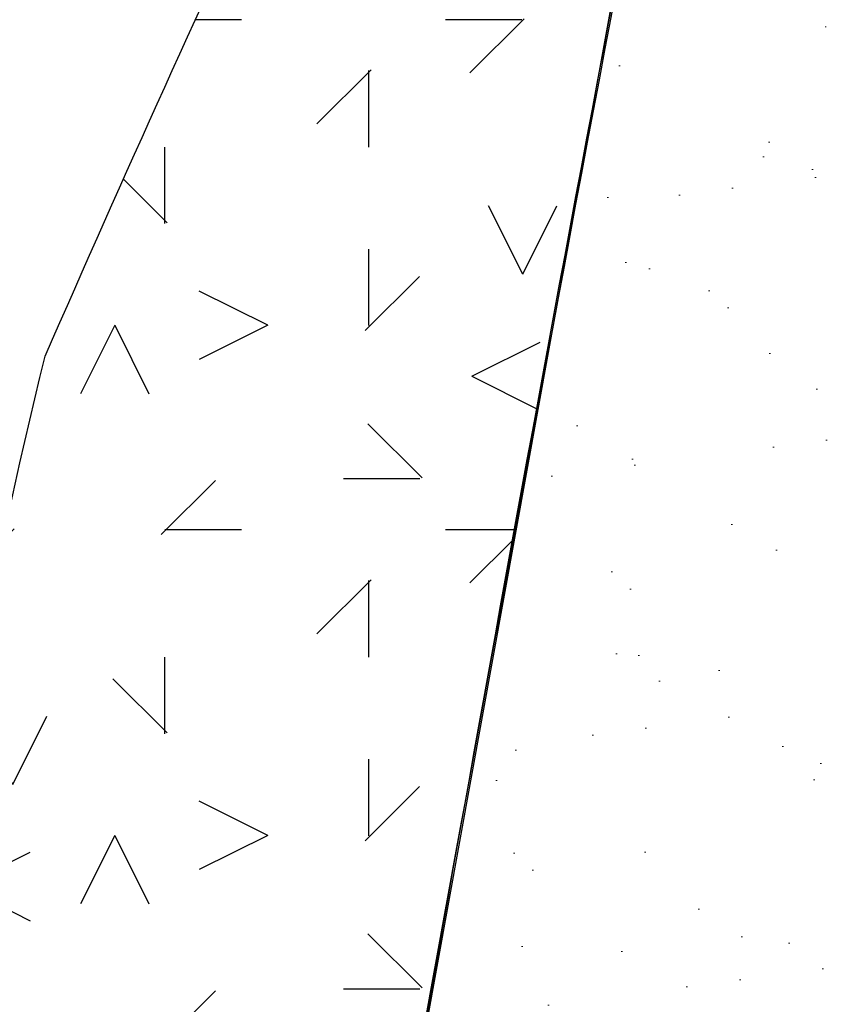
# Model space of a CAD drawing. Header units: feet. Extents: x 1609737 to 1611449, y 574802 to 575794.
# Tile 103 of 256: x 1610403 to 1610419, y 575177 to 575196. Entities that reach past the tile are written whole.
import ezdxf

# ---------------------------------------------------------------- set-up
doc = ezdxf.new("R2010")
doc.units = ezdxf.units.FT
doc.header["$MEASUREMENT"] = 0
doc.layers.add('C-CONC-HATCH', color=7, linetype='Continuous', lineweight=20)
for name, color, linetype in [('C-HTCH', 7, 'Continuous'), ('C-SMOOTH-CONC', 96, 'Continuous'), ('P-SHEET PILE', 122, 'Continuous')]:
    doc.layers.add(name, color=color, linetype=linetype)

msp = doc.modelspace()

# ---------------------------------------------------------------- hatches: boundary and pattern name
at = {"layer": 'C-CONC-HATCH'}
h = msp.add_hatch(dxfattribs=at)
h.set_pattern_fill('AR-SAND', color=256, scale=0.1)
h.set_pattern_definition([(37.50000000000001, (-96.16618656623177, -5.248380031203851), (-0.1259867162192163, 3.853647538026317), [0, -3.04, 0, -3.4, 0, -3.25]), (7.499999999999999, (-96.16618656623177, -5.248380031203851), (3.539553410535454, 5.644292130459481), [0, -1.64, 0, -2.74, 0, -1.05]), (327.5, (-98.62618656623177, -5.248380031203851), (6.228283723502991, 0.01131810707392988), [0, -1, 0, -3.600000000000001, 0, -4.7]), (317.5, (-98.62618656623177, -5.248380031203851), (6.012253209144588, 1.755351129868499), [0, -0.5, 0, -2.36, 0, -2.7])])
h.paths.add_polyline_path([(1610454.036920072, 575158.3575863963), (1610459.41493418, 575187.2321274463), (1610459.890674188, 575189.6457916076), (1610454.335433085, 575190.7795440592), (1610427.103340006, 575195.7279552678), (1610425.462535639, 575196.1541163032), (1610423.988091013, 575196.8303755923), (1610422.621926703, 575197.8387468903), (1610421.507979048, 575199.0361840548), (1610420.424402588, 575199.6590883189), (1610415.710474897, 575200.5514949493), (1610409.542891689, 575166.0611577), (1610409.097764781, 575163.8232239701), (1610413.565974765, 575163.0008475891), (1610416.282697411, 575163.8947749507), (1610417.957233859, 575164.3446851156), (1610419.630597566, 575164.501640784)])
at = {"layer": 'C-HTCH', "linetype": 'Continuous'}
h = msp.add_hatch(dxfattribs=at)
h.set_pattern_fill('QUARTZ 04', color=256, scale=0.5, pattern_type=2)
h.set_pattern_definition([(0, (-115.2740393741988, -60.61790503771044), (10, 10), [1.5, -4, 1.5, -3]), (0, (-111.7740393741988, -59.61790503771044), (10, 10), [1.5, -8.5]), (90, (-111.2740393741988, -56.61790503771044), (-9.999999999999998, 10), [1.5, -2, 1.5, -5]), (90, (-115.2740393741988, -54.61790503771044), (-9.999999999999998, 10), [1.5, -8.5]), (45, (-111.2740393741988, -56.61790503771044), (0, 10.0000002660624), [1.5, -6.985281, 1.5, -4.156854]), (135, (-110.2740393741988, -59.61790503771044), (-10.0000002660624, 0), [1.5, -5.571068, 1.5, -5.571068]), (225, (-111.2740393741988, -51.61790503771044), (-1.110223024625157e-15, -10.0000002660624), [1.5, -12.642136]), (225, (-108.2740393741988, -60.61790503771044), (-1.110223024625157e-15, -10.0000002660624), [1.5, -12.642136]), (26.56505119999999, (-109.2740393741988, -57.61790503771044), (10.000000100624, 4.000644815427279e-09), [1.5, -20.86068]), (63.43494880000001, (-108.2740393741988, -55.61790503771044), (4.000644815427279e-09, 10.000000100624), [1.5, -20.86068]), (116.5650512, (-108.2740393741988, -55.61790503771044), (-4.000648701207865e-09, 10.000000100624), [1.5, -20.86068]), (153.4349488, (-113.2740393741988, -56.61790503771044), (-10.000000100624, 4.000645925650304e-09), [1.5, -20.86068]), (206.5650512, (-113.2740393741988, -56.61790503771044), (-10.000000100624, -4.000643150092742e-09), [1.5, -20.86068]), (243.4349488, (-116.2740393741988, -56.61790503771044), (-4.000642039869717e-09, -10.000000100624), [1.5, -20.86068]), (296.5650512, (-116.2740393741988, -56.61790503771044), (4.000647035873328e-09, -10.000000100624), [1.5, -20.86068]), (333.4349488, (-109.2740393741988, -57.61790503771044), (10.000000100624, -4.000651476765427e-09), [1.5, -20.86068])])
h.paths.add_polyline_path([(1610386.304466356, 575322.9062150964), (1610386.25372329, 575322.9509680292), (1610386.2074276, 575322.9969557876), (1610386.165906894, 575323.0439182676), (1610386.129395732, 575323.0916674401), (1610386.097756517, 575323.1403034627), (1610386.070758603, 575323.1899985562), (1610386.048171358, 575323.2409249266), (1610386.029764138, 575323.2932547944), (1610386.015306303, 575323.3471603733), (1610386.004567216, 575323.4028138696), (1610385.997316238, 575323.4603875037), (1610385.993288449, 575323.5200005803), (1610385.992081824, 575323.5815607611), (1610385.993260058, 575323.6449227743), (1610385.996386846, 575323.7099413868), (1610386.001025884, 575323.776471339), (1610386.006740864, 575323.8443673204), (1610386.013095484, 575323.9134841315), (1610386.019653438, 575323.983676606), (1610386.026071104, 575324.0547816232), (1610386.032375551, 575324.1265652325), (1610386.038686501, 575324.1987754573), (1610386.04512375, 575324.2711608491), (1610386.051806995, 575324.3434693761), (1610386.05885601, 575324.4154492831), (1610386.066390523, 575324.4868488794), (1610386.0745303, 575324.5574163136), (1610386.083357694, 575324.6268994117), (1610386.092805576, 575324.6950443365), (1610386.102769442, 575324.7615967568), (1610386.113144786, 575324.8263025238), (1610386.123827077, 575324.8889071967), (1610386.134711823, 575324.9491565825), (1610386.145694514, 575325.0067964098), (1610386.15667062, 575325.0615723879), (1610386.167555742, 575325.1133022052), (1610386.178345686, 575325.1620912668), (1610386.189056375, 575325.2081169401), (1610386.199703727, 575325.2515566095), (1610386.210303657, 575325.2925876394), (1610386.220872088, 575325.3313874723), (1610386.231424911, 575325.3681333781), (1610386.241978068, 575325.4030028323), (1610386.252544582, 575325.4361723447), (1610386.263126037, 575325.4678154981), (1610386.273721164, 575325.4981051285), (1610386.28432866, 575325.5272139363), (1610386.294947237, 575325.5553147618), (1610386.305575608, 575325.5825803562), (1610386.316212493, 575325.6091834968), (1610386.326856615, 575325.635297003), (1610386.337503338, 575325.6610593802), (1610386.348134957, 575325.6864725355), (1610386.358730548, 575325.7115043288), (1610386.369268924, 575325.736122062), (1610386.379729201, 575325.7602938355), (1610386.390090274, 575325.7839871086), (1610386.400331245, 575325.8071697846), (1610386.410430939, 575325.829809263), (1610386.420395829, 575325.8518685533), (1610386.430342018, 575325.8732914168), (1610386.440412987, 575325.8940166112), (1610386.450752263, 575325.9139830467), (1610386.461503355, 575325.9331296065), (1610386.472809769, 575325.9513951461), (1610386.484815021, 575325.9687185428), (1610386.497662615, 575325.9850386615), (1610386.511457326, 575326.0003284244), (1610386.526148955, 575326.014696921), (1610386.541648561, 575326.0282872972), (1610386.557867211, 575326.0412426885), (1610386.574715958, 575326.0537062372), (1610386.592105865, 575326.0658210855), (1610386.609948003, 575326.0777303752), (1610386.628153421, 575326.0895772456), (1610386.646671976, 575326.1014750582), (1610386.665608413, 575326.1134179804), (1610386.685106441, 575326.1253704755), (1610386.70530959, 575326.1372969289), (1610386.726361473, 575326.1491617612), (1610386.748405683, 575326.1609293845), (1610386.771585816, 575326.172564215), (1610386.796045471, 575326.1840306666), (1610386.82211119, 575326.1952202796), (1610386.850841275, 575326.2057330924), (1610386.883476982, 575326.2150962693), (1610386.921259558, 575326.2228369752), (1610386.965430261, 575326.2284823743), (1610387.017230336, 575326.2315596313), (1610387.077901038, 575326.2315959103), (1610387.148683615, 575326.2281183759), (1610387.230265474, 575326.2208071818), (1610387.321118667, 575326.2099544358), (1610387.419161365, 575326.1960052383), (1610387.522311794, 575326.1794046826), (1610387.628488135, 575326.1605978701), (1610387.735608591, 575326.1400298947), (1610387.841591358, 575326.1181458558), (1610387.944354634, 575326.0953908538), (1610388.042153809, 575326.0721327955), (1610388.134593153, 575326.0484308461), (1610388.221614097, 575326.0242669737), (1610388.303158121, 575325.9996231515), (1610388.379166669, 575325.974481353), (1610388.449581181, 575325.9488235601), (1610388.514343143, 575325.9226317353), (1610388.573393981, 575325.895887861), (1610388.626736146, 575325.8685752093), (1610388.674616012, 575325.8406822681), (1610388.71734092, 575325.8121988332), (1610388.755218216, 575325.7831147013), (1610388.788555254, 575325.7534196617), (1610388.817659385, 575325.7231035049), (1610388.842837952, 575325.6921560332), (1610388.864398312, 575325.6605670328), (1610388.882654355, 575325.6282894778), (1610388.897946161, 575325.5951290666), (1610388.910620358, 575325.5608546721), (1610388.92102357, 575325.5252351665), (1610388.929502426, 575325.4880394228), (1610388.936403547, 575325.4490363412), (1610388.942073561, 575325.4079947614), (1610388.946859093, 575325.3646835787), (1610388.951023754, 575325.3189921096), (1610388.954499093, 575325.2712913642), (1610388.957133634, 575325.2220729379), (1610388.958775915, 575325.1718282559), (1610388.959274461, 575325.1210488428), (1610388.958477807, 575325.0702262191), (1610388.956234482, 575325.0198518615), (1610388.952393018, 575324.9704172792), (1610388.946859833, 575324.9222946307), (1610388.939772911, 575324.8753787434), (1610388.931328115, 575324.8294450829), (1610388.921721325, 575324.7842691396), (1610388.911148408, 575324.7396263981), (1610388.899805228, 575324.6952923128), (1610388.887887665, 575324.6510424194), (1610388.875591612, 575324.6066522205), (1610388.863090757, 575324.5619792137), (1610388.850470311, 575324.5172096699), (1610388.837793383, 575324.4726123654), (1610388.825123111, 575324.428455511), (1610388.81252256, 575324.3850077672), (1610388.800054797, 575324.342537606), (1610388.787782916, 575324.3013133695), (1610388.775770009, 575324.2616035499), (1610388.764071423, 575324.2235956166), (1610388.757525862, 575324.2025964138), (1610388.724328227, 575324.0965246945), (1610388.705484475, 575324.0345131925), (1610388.688572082, 575323.9748785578), (1610388.672708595, 575323.9137962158), (1610388.651077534, 575323.8268096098), (1610388.642313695, 575323.7919821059), (1610388.633009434, 575323.755839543), (1610388.6229988, 575323.7181573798), (1610388.612169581, 575323.6787998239), (1610388.600624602, 575323.6379857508), (1610388.588520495, 575323.596022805), (1610388.576013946, 575323.553218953), (1610388.56326143, 575323.5098813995), (1610388.550419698, 575323.4663182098), (1610388.530065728, 575323.3970376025), (1610388.507452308, 575323.3183703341), (1610388.485426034, 575323.2399218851), (1610388.464238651, 575323.1631201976), (1610388.448610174, 575323.1056069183), (1610388.443799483, 575323.087957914), (1610388.439999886, 575323.0744287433), (1610388.436864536, 575323.0641386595), (1610388.434046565, 575323.0562068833), (1610388.431199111, 575323.0497526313), (1610388.427975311, 575323.0438951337), (1610388.424028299, 575323.0377536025), (1610388.419011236, 575323.0304473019), (1610388.412623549, 575323.0212536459), (1610388.404750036, 575323.0100832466), (1610388.395321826, 575322.9970049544), (1610388.384270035, 575322.9820876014), (1610388.371525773, 575322.965400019), (1610388.357020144, 575322.9470110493), (1610388.34068428, 575322.9269895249), (1610388.322449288, 575322.9054043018), (1610388.302246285, 575322.8823897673), (1610388.280006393, 575322.8583425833), (1610388.255660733, 575322.8337249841), (1610388.229140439, 575322.8089992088), (1610388.200376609, 575322.7846274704), (1610388.169300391, 575322.7610720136), (1610388.135842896, 575322.7387950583), (1610388.099935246, 575322.7182588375), (1610388.061523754, 575322.6997959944), (1610388.020615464, 575322.6832208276), (1610387.977232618, 575322.668218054), (1610387.931397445, 575322.6544723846), (1610387.883132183, 575322.6416685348), (1610387.832459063, 575322.6294912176), (1610387.779400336, 575322.6176251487), (1610387.723978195, 575322.605755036), (1610387.666225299, 575322.593716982), (1610387.606215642, 575322.5819525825), (1610387.544033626, 575322.571054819), (1610387.479763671, 575322.5616166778), (1610387.413490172, 575322.554231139), (1610387.345297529, 575322.5494911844), (1610387.275270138, 575322.5479897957), (1610387.203492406, 575322.5503199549), (1610387.130121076, 575322.5569418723), (1610387.055602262, 575322.5677846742), (1610386.980454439, 575322.5826447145), (1610386.905196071, 575322.6013183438), (1610386.830345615, 575322.6236019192), (1610386.756421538, 575322.6492917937), (1610386.683942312, 575322.6781843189), (1610386.613426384, 575322.7100758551), (1610386.545360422, 575322.7447533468), (1610386.480103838, 575322.7819661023), (1610386.417984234, 575322.8214540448), (1610386.359329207, 575322.862957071)], flags=16)
edge = h.paths.add_edge_path()
edge.add_line((1610455.889592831, 575197.2118026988), (1610458.471530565, 575189.909671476))
edge.add_line((1610458.471530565, 575189.909671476), (1610459.890674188, 575189.6457916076))
edge.add_line((1610459.890674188, 575189.6457916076), (1610454.047665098, 575158.2304860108))
edge.add_line((1610454.047665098, 575158.2304860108), (1610452.619550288, 575158.4869969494))
edge.add_line((1610452.619550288, 575158.4869969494), (1610447.455962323, 575152.4854002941))
edge.add_line((1610447.455962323, 575152.4854002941), (1610447.913800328, 575150.0751050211))
edge.add_line((1610447.913800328, 575150.0751050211), (1610449.019971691, 575131.9092469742))
edge.add_line((1610449.019971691, 575131.9092469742), (1610454.919449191, 575125.5355791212))
edge.add_line((1610454.919449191, 575125.5355791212), (1610456.637209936, 575117.7229091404))
edge.add_line((1610456.637209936, 575117.7229091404), (1610455.074155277, 575112.2341705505))
edge.add_line((1610455.074155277, 575112.2341705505), (1610456.733201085, 575107.0930749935))
edge.add_line((1610456.733201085, 575107.0930749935), (1610457.592042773, 575104.0059046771))
edge.add_arc((1610450.26687575, 575130.7867554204), 27.76458244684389, 285.297522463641, 302.2811267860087)
edge.add_arc((1610460.844486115, 575114.0424213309), 7.959063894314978, 302.2811267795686, 320.9584175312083)
edge.add_arc((1610460.132572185, 575114.6197738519), 8.875664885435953, 320.9584175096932, 332.0058795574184)
edge.add_line((1610467.969746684, 575110.4537057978), (1610468.827942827, 575112.0681376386))
edge.add_line((1610468.827942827, 575112.0681376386), (1610470.678386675, 575112.0331643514))
edge.add_line((1610470.678386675, 575112.0331643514), (1610470.748024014, 575112.5063106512))
edge.add_line((1610470.748024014, 575112.5063106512), (1610472.099227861, 575117.2511253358))
edge.add_line((1610472.099227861, 575117.2511253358), (1610468.18801939, 575135.0930270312))
edge.add_line((1610468.18801939, 575135.0930270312), (1610467.986689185, 575149.2453647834))
edge.add_line((1610467.986689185, 575149.2453647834), (1610468.387035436, 575153.2954855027))
edge.add_line((1610468.387035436, 575153.2954855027), (1610474.864001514, 575188.1193006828))
edge.add_line((1610474.864001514, 575188.1193006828), (1610475.069241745, 575198.7513657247))
edge.add_line((1610475.069241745, 575198.7513657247), (1610479.641682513, 575208.5618815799))
edge.add_line((1610479.641682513, 575208.5618815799), (1610491.413447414, 575223.8108378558))
edge.add_line((1610491.413447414, 575223.8108378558), (1610494.103475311, 575232.1071642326))
edge.add_line((1610494.103475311, 575232.1071642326), (1610494.422163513, 575232.9187158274))
edge.add_line((1610494.422163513, 575232.9187158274), (1610495.171196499, 575234.2021509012))
edge.add_line((1610495.171196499, 575234.2021509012), (1610494.529168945, 575238.8011276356))
edge.add_line((1610494.529168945, 575238.8011276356), (1610493.352114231, 575243.8279171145))
edge.add_line((1610493.352114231, 575243.8279171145), (1610493.138103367, 575247.250412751))
edge.add_line((1610493.138103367, 575247.250412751), (1610494.529168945, 575252.2772022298))
edge.add_line((1610494.529168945, 575252.2772022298), (1610494.850180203, 575258.5874267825))
edge.add_line((1610494.850180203, 575258.5874267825), (1610493.443212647, 575265.0779868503))
edge.add_arc((1610466.766337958, 575254.0523440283), 28.86555807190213, 22.45547383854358, 36.76344325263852)
edge.add_arc((1610432.276601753, 575228.2850295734), 71.91781001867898, 36.76344325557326, 53.41130600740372)
edge.add_arc((1610343.068013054, 575108.1160306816), 221.5799648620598, 53.41130600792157, 59.96925297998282)
edge.add_arc((1610399.323057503, 575205.4319838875), 109.1743387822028, 59.96925297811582, 72.00328223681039)
edge.add_arc((1610341.366200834, 575027.0243455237), 296.7597397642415, 72.00328223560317, 75.85659361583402)
edge.add_arc((1610179.798617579, 574385.8530536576), 957.9743111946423, 75.8565936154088, 76.70097951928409)
edge.add_line((1610400.164417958, 575318.1371814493), (1610394.888855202, 575319.3841764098))
edge.add_line((1610394.888855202, 575319.3841764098), (1610390.959597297, 575319.9976314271))
edge.add_line((1610390.959597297, 575319.9976314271), (1610390.971767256, 575320.1310280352))
edge.add_line((1610390.971767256, 575320.1310280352), (1610390.919294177, 575320.1078648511))
edge.add_line((1610390.919294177, 575320.1078648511), (1610390.762525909, 575320.0710455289))
edge.add_line((1610390.762525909, 575320.0710455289), (1610390.597397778, 575320.0528745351))
edge.add_line((1610390.597397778, 575320.0528745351), (1610390.425563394, 575320.0452885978))
edge.add_line((1610390.425563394, 575320.0452885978), (1610390.251207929, 575320.0463460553))
edge.add_line((1610390.251207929, 575320.0463460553), (1610390.079149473, 575320.055635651))
edge.add_line((1610390.079149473, 575320.055635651), (1610389.914206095, 575320.0727461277))
edge.add_line((1610389.914206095, 575320.0727461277), (1610389.759899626, 575320.097032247))
edge.add_line((1610389.759899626, 575320.097032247), (1610389.475248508, 575320.1605727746))
edge.add_line((1610389.475248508, 575320.1605727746), (1610389.203609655, 575320.2328295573))
edge.add_line((1610389.203609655, 575320.2328295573), (1610389.07012577, 575320.2729532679))
edge.add_line((1610389.07012577, 575320.2729532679), (1610388.940329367, 575320.3199100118))
edge.add_line((1610388.940329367, 575320.3199100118), (1610388.816016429, 575320.3770417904))
edge.add_line((1610388.816016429, 575320.3770417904), (1610388.776584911, 575320.402920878))
edge.add_line((1610388.776584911, 575320.402920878), (1610388.698944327, 575320.4468763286))
edge.add_line((1610388.698944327, 575320.4468763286), (1610388.590715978, 575320.52868426))
edge.add_line((1610388.590715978, 575320.52868426), (1610388.492895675, 575320.6209219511))
edge.add_line((1610388.492895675, 575320.6209219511), (1610388.407047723, 575320.7220457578))
edge.add_line((1610388.407047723, 575320.7220457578), (1610388.33445498, 575320.830953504))
edge.add_line((1610388.33445498, 575320.830953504), (1610388.275274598, 575320.9483088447))
edge.add_line((1610388.275274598, 575320.9483088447), (1610388.229382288, 575321.0752169))
edge.add_line((1610388.229382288, 575321.0752169), (1610388.196653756, 575321.2127827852))
edge.add_line((1610388.196653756, 575321.2127827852), (1610388.190417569, 575321.3902988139))
edge.add_line((1610388.190417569, 575321.3902988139), (1610388.21737454, 575321.5366642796))
edge.add_line((1610388.21737454, 575321.5366642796), (1610388.277813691, 575321.7498060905))
edge.add_line((1610388.277813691, 575321.7498060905), (1610388.381809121, 575322.0510027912))
edge.add_line((1610388.381809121, 575322.0510027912), (1610388.53943493, 575322.4615329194))
edge.add_line((1610388.53943493, 575322.4615329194), (1610388.744331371, 575323.0388814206))
edge.add_line((1610388.744331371, 575323.0388814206), (1610389.005097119, 575323.6261060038))
edge.add_line((1610389.005097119, 575323.6261060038), (1610389.276429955, 575323.7854864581))
edge.add_line((1610389.276429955, 575323.7854864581), (1610389.631383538, 575323.8245994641))
edge.add_line((1610389.631383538, 575323.8245994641), (1610390.095053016, 575323.7599522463))
edge.add_line((1610390.095053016, 575323.7599522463), (1610390.573767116, 575323.6434097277))
edge.add_line((1610390.573767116, 575323.6434097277), (1610391.014142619, 575323.487778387))
edge.add_line((1610391.014142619, 575323.487778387), (1610391.267845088, 575323.3763780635))
edge.add_line((1610391.267845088, 575323.3763780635), (1610391.328599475, 575324.04231529))
edge.add_line((1610391.328599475, 575324.04231529), (1610391.302115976, 575324.0331566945))
edge.add_line((1610391.302115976, 575324.0331566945), (1610391.256280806, 575324.0194110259))
edge.add_line((1610391.256280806, 575324.0194110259), (1610391.208015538, 575324.0066071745))
edge.add_line((1610391.208015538, 575324.0066071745), (1610391.157342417, 575323.9944298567))
edge.add_line((1610391.157342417, 575323.9944298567), (1610391.104283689, 575323.9825637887))
edge.add_line((1610391.104283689, 575323.9825637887), (1610391.048861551, 575323.9706936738))
edge.add_line((1610391.048861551, 575323.9706936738), (1610390.99110865, 575323.9586556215))
edge.add_line((1610390.99110865, 575323.9586556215), (1610390.931098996, 575323.9468912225))
edge.add_line((1610390.931098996, 575323.9468912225), (1610390.868916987, 575323.9359934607))
edge.add_line((1610390.868916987, 575323.9359934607), (1610390.804647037, 575323.9265553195))
edge.add_line((1610390.804647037, 575323.9265553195), (1610390.738373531, 575323.9191697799))
edge.add_line((1610390.738373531, 575323.9191697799), (1610390.670180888, 575323.9144298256))
edge.add_line((1610390.670180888, 575323.9144298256), (1610390.600153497, 575323.9129284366))
edge.add_line((1610390.600153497, 575323.9129284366), (1610390.528375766, 575323.915258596))
edge.add_line((1610390.528375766, 575323.915258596), (1610390.455004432, 575323.9218805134))
edge.add_line((1610390.455004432, 575323.9218805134), (1610390.380485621, 575323.9327233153))
edge.add_line((1610390.380485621, 575323.9327233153), (1610390.305337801, 575323.9475833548))
edge.add_line((1610390.305337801, 575323.9475833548), (1610390.230079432, 575323.9662569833))
edge.add_line((1610390.230079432, 575323.9662569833), (1610390.15522897, 575323.9885405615))
edge.add_line((1610390.15522897, 575323.9885405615), (1610390.081304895, 575324.0142304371))
edge.add_line((1610390.081304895, 575324.0142304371), (1610390.008825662, 575324.0431229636))
edge.add_line((1610390.008825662, 575324.0431229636), (1610389.938309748, 575324.0750144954))
edge.add_line((1610389.938309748, 575324.0750144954), (1610389.870243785, 575324.1096919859))
edge.add_line((1610389.870243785, 575324.1096919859), (1610389.804987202, 575324.1469047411))
edge.add_line((1610389.804987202, 575324.1469047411), (1610389.742867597, 575324.1863926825))
edge.add_line((1610389.742867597, 575324.1863926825), (1610389.684212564, 575324.2278957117))
edge.add_line((1610389.684212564, 575324.2278957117), (1610389.629349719, 575324.2711537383))
edge.add_line((1610389.629349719, 575324.2711537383), (1610389.578606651, 575324.3159066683))
edge.add_line((1610389.578606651, 575324.3159066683), (1610389.532310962, 575324.3618944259))
edge.add_line((1610389.532310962, 575324.3618944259), (1610389.490790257, 575324.4088569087))
edge.add_line((1610389.490790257, 575324.4088569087), (1610389.454279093, 575324.4566060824))
edge.add_line((1610389.454279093, 575324.4566060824), (1610389.422639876, 575324.5052421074))
edge.add_line((1610389.422639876, 575324.5052421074), (1610389.395641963, 575324.554937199))
edge.add_line((1610389.395641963, 575324.554937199), (1610389.373054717, 575324.6058635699))
edge.add_line((1610389.373054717, 575324.6058635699), (1610389.354647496, 575324.6581934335))
edge.add_line((1610389.354647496, 575324.6581934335), (1610389.340189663, 575324.7120990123))
edge.add_line((1610389.340189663, 575324.7120990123), (1610389.329450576, 575324.7677525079))
edge.add_line((1610389.329450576, 575324.7677525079), (1610389.322199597, 575324.8253261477))
edge.add_line((1610389.322199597, 575324.8253261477), (1610389.318171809, 575324.8849392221))
edge.add_line((1610389.318171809, 575324.8849392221), (1610389.316965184, 575324.9464993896))
edge.add_line((1610389.316965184, 575324.9464993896), (1610389.318143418, 575325.0098614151))
edge.add_line((1610389.318143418, 575325.0098614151), (1610389.321270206, 575325.0748800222))
edge.add_line((1610389.321270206, 575325.0748800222), (1610389.325909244, 575325.1414099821))
edge.add_line((1610389.325909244, 575325.1414099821), (1610389.331624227, 575325.2093060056))
edge.add_line((1610389.331624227, 575325.2093060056), (1610389.337978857, 575325.2784228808))
edge.add_line((1610389.337978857, 575325.2784228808), (1610389.34453681, 575325.348615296))
edge.add_line((1610389.34453681, 575325.348615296), (1610389.350954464, 575325.4197202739))
edge.add_line((1610389.350954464, 575325.4197202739), (1610389.357258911, 575325.4915038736))
edge.add_line((1610389.357258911, 575325.4915038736), (1610389.363569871, 575325.5637140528))
edge.add_line((1610389.363569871, 575325.5637140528), (1610389.370007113, 575325.6360995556))
edge.add_line((1610389.370007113, 575325.6360995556), (1610389.376690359, 575325.7084080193))
edge.add_line((1610389.376690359, 575325.7084080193), (1610389.383739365, 575325.7803879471))
edge.add_line((1610389.383739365, 575325.7803879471), (1610389.391273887, 575325.851787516))
edge.add_line((1610389.391273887, 575325.851787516), (1610389.399413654, 575325.9223549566))
edge.add_line((1610389.399413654, 575325.9223549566), (1610389.408241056, 575325.9918380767))
edge.add_line((1610389.408241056, 575325.9918380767), (1610389.417688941, 575326.0599829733))
edge.add_line((1610389.417688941, 575326.0599829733), (1610389.427652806, 575326.1265354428))
edge.add_line((1610389.427652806, 575326.1265354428), (1610389.438028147, 575326.1912411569))
edge.add_line((1610389.438028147, 575326.1912411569), (1610389.448710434, 575326.2538458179))
edge.add_line((1610389.448710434, 575326.2538458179), (1610389.459595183, 575326.3140952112))
edge.add_line((1610389.459595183, 575326.3140952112), (1610389.470577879, 575326.3717350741))
edge.add_line((1610389.470577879, 575326.3717350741), (1610389.481553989, 575326.4265110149))
edge.add_line((1610389.481553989, 575326.4265110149), (1610389.492439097, 575326.4782408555))
edge.add_line((1610389.492439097, 575326.4782408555), (1610389.503229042, 575326.5270298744))
edge.add_line((1610389.503229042, 575326.5270298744), (1610389.513939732, 575326.5730555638))
edge.add_line((1610389.513939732, 575326.5730555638), (1610389.524587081, 575326.6164952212))
edge.add_line((1610389.524587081, 575326.6164952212), (1610389.535187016, 575326.6575262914))
edge.add_line((1610389.535187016, 575326.6575262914), (1610389.545755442, 575326.6963261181))
edge.add_line((1610389.545755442, 575326.6963261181), (1610389.556308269, 575326.7330720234))
edge.add_line((1610389.556308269, 575326.7330720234), (1610389.56686142, 575326.7679414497))
edge.add_line((1610389.56686142, 575326.7679414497), (1610389.577427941, 575326.8011109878))
edge.add_line((1610389.577427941, 575326.8011109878), (1610389.588009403, 575326.8327541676))
edge.add_line((1610389.588009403, 575326.8327541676), (1610389.598604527, 575326.8630437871))
edge.add_line((1610389.598604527, 575326.8630437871), (1610389.609212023, 575326.892152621))
edge.add_line((1610389.609212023, 575326.892152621), (1610389.619830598, 575326.9202533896))
edge.add_line((1610389.619830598, 575326.9202533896), (1610389.630458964, 575326.9475189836))
edge.add_line((1610389.630458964, 575326.9475189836), (1610389.641095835, 575326.9741221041))
edge.add_line((1610389.641095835, 575326.9741221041), (1610389.651739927, 575327.0002355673))
edge.add_line((1610389.651739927, 575327.0002355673), (1610389.662386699, 575327.0259980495))
edge.add_line((1610389.662386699, 575327.0259980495), (1610389.673018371, 575327.0514112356))
edge.add_line((1610389.673018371, 575327.0514112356), (1610389.683613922, 575327.0764429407))
edge.add_line((1610389.683613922, 575327.0764429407), (1610389.694152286, 575327.1010607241))
edge.add_line((1610389.694152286, 575327.1010607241), (1610389.704612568, 575327.1252325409))
edge.add_line((1610389.704612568, 575327.1252325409), (1610389.71497371, 575327.1489258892))
edge.add_line((1610389.71497371, 575327.1489258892), (1610389.725214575, 575327.1721083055))
edge.add_line((1610389.725214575, 575327.1721083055), (1610389.735314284, 575327.194747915))
edge.add_line((1610389.735314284, 575327.194747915), (1610389.745279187, 575327.2168072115))
edge.add_line((1610389.745279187, 575327.2168072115), (1610389.755225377, 575327.2382300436))
edge.add_line((1610389.755225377, 575327.2382300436), (1610389.765296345, 575327.2589552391))
edge.add_line((1610389.765296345, 575327.2589552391), (1610389.775635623, 575327.2789216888))
edge.add_line((1610389.775635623, 575327.2789216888), (1610389.786386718, 575327.2980682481))
edge.add_line((1610389.786386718, 575327.2980682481), (1610389.797693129, 575327.3163337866))
edge.add_line((1610389.797693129, 575327.3163337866), (1610389.809698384, 575327.333657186))
edge.add_line((1610389.809698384, 575327.333657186), (1610389.822545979, 575327.3499773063))
edge.add_line((1610389.822545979, 575327.3499773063), (1610389.836340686, 575327.3652670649))
edge.add_line((1610389.836340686, 575327.3652670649), (1610389.851032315, 575327.379635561))
edge.add_line((1610389.851032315, 575327.379635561), (1610389.866531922, 575327.3932259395))
edge.add_line((1610389.866531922, 575327.3932259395), (1610389.882750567, 575327.4061813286))
edge.add_line((1610389.882750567, 575327.4061813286), (1610389.89959932, 575327.4186448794))
edge.add_line((1610389.89959932, 575327.4186448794), (1610389.91698923, 575327.4307597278))
edge.add_line((1610389.91698923, 575327.4307597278), (1610389.934831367, 575327.4426690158))
edge.add_line((1610389.934831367, 575327.4426690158), (1610389.953036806, 575327.4545158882))
edge.add_line((1610389.953036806, 575327.4545158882), (1610389.971555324, 575327.4664136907))
edge.add_line((1610389.971555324, 575327.4664136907), (1610389.990491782, 575327.4783566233))
edge.add_line((1610389.990491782, 575327.4783566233), (1610390.009989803, 575327.4903091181))
edge.add_line((1610390.009989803, 575327.4903091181), (1610390.030192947, 575327.5022355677))
edge.add_line((1610390.030192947, 575327.5022355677), (1610390.051244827, 575327.5141003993))
edge.add_line((1610390.051244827, 575327.5141003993), (1610390.073289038, 575327.5258680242))
edge.add_line((1610390.073289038, 575327.5258680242), (1610390.096469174, 575327.5375028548))
edge.add_line((1610390.096469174, 575327.5375028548), (1610390.120928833, 575327.5489693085))
edge.add_line((1610390.120928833, 575327.5489693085), (1610390.14699455, 575327.5601589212))
edge.add_line((1610390.14699455, 575327.5601589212), (1610390.175724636, 575327.5706717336))
edge.add_line((1610390.175724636, 575327.5706717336), (1610390.208360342, 575327.5800349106))
edge.add_line((1610390.208360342, 575327.5800349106), (1610390.246142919, 575327.5877756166))
edge.add_line((1610390.246142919, 575327.5877756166), (1610390.290313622, 575327.5934210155))
edge.add_line((1610390.290313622, 575327.5934210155), (1610390.342113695, 575327.5964982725))
edge.add_line((1610390.342113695, 575327.5964982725), (1610390.402784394, 575327.5965345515))
edge.add_line((1610390.402784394, 575327.5965345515), (1610390.473566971, 575327.5930570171))
edge.add_line((1610390.473566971, 575327.5930570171), (1610390.555148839, 575327.5857458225))
edge.add_line((1610390.555148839, 575327.5857458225), (1610390.646002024, 575327.5748930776))
edge.add_line((1610390.646002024, 575327.5748930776), (1610390.744044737, 575327.5609438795))
edge.add_line((1610390.744044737, 575327.5609438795), (1610390.827376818, 575327.5475327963))
edge.add_line((1610390.827376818, 575327.5475327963), (1610388.900636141, 575336.3049762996))
edge.add_line((1610388.900636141, 575336.3049762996), (1610396.491635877, 575349.3121558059))
edge.add_line((1610396.491635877, 575349.3121558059), (1610383.90362462, 575357.4694821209))
edge.add_line((1610383.90362462, 575357.4694821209), (1610378.346970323, 575348.8947084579))
edge.add_line((1610378.346970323, 575348.8947084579), (1610373.12957932, 575338.1790032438))
edge.add_line((1610373.12957932, 575338.1790032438), (1610376.261790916, 575323.9424396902))
edge.add_line((1610376.261790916, 575323.9424396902), (1610374.66142872, 575306.0103434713))
edge.add_line((1610374.66142872, 575306.0103434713), (1610391.558134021, 575303.8837720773))
edge.add_arc((1610382.08011489, 575220.1734882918), 84.24514501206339, 69.44972280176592, 83.54024884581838, ccw=False)
edge.add_arc((1610372.472036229, 575150.2602968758), 153.8693318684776, 68.96572429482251, 75.24801654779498, ccw=False)
edge.add_arc((1610328.419688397, 575056.0817260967), 257.6877576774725, 61.647025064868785, 67.33931679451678, ccw=False)
edge.add_arc((1610368.588530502, 575125.1523866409), 177.8448989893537, 55.211290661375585, 62.4680421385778, ccw=False)
edge.add_line((1610470.058247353, 575271.209583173), (1610476.701438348, 575266.340057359))
edge.add_line((1610476.701438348, 575266.340057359), (1610480.071780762, 575263.5724030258))
edge.add_arc((1610428.684053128, 575253.0505427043), 52.45386635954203, -15.67036280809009, 11.571618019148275, ccw=False)
edge.add_line((1610479.188292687, 575238.8826253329), (1610480.378687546, 575238.5012330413))
edge.add_line((1610480.378687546, 575238.5012330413), (1610477.948154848, 575230.9150974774))
edge.add_line((1610477.948154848, 575230.9150974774), (1610472.734223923, 575227.9646966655))
edge.add_line((1610472.734223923, 575227.9646966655), (1610470.883129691, 575225.285045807))
edge.add_line((1610470.883129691, 575225.285045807), (1610465.308414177, 575216.6025291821))
edge.add_line((1610465.308414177, 575216.6025291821), (1610458.685209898, 575202.3580510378))
edge.add_line((1610458.685209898, 575202.3580510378), (1610455.889592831, 575197.2118026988))
h = msp.add_hatch(dxfattribs=at)
h.set_pattern_fill('QUARTZ 04', color=256, scale=0.5, pattern_type=2)
h.set_pattern_definition([(0, (-173.8864145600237, -64.03972085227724), (10, 10), [1.5, -4, 1.5, -3]), (0, (-170.3864145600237, -63.03972085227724), (10, 10), [1.5, -8.5]), (90, (-169.8864145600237, -60.03972085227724), (-9.999999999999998, 10), [1.5, -2, 1.5, -5]), (90, (-173.8864145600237, -58.03972085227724), (-9.999999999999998, 10), [1.5, -8.5]), (45, (-169.8864145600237, -60.03972085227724), (0, 10.0000002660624), [1.5, -6.985281, 1.5, -4.156854]), (135, (-168.8864145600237, -63.03972085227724), (-10.0000002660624, 0), [1.5, -5.571068, 1.5, -5.571068]), (225, (-169.8864145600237, -55.03972085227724), (-1.110223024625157e-15, -10.0000002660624), [1.5, -12.642136]), (225, (-166.8864145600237, -64.03972085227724), (-1.110223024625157e-15, -10.0000002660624), [1.5, -12.642136]), (26.56505119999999, (-167.8864145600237, -61.03972085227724), (10.000000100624, 4.000644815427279e-09), [1.5, -20.86068]), (63.43494880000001, (-166.8864145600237, -59.03972085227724), (4.000644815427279e-09, 10.000000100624), [1.5, -20.86068]), (116.5650512, (-166.8864145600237, -59.03972085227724), (-4.000648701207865e-09, 10.000000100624), [1.5, -20.86068]), (153.4349488, (-171.8864145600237, -60.03972085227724), (-10.000000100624, 4.000645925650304e-09), [1.5, -20.86068]), (206.5650512, (-171.8864145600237, -60.03972085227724), (-10.000000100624, -4.000643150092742e-09), [1.5, -20.86068]), (243.4349488, (-174.8864145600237, -60.03972085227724), (-4.000642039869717e-09, -10.000000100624), [1.5, -20.86068]), (296.5650512, (-174.8864145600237, -60.03972085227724), (4.000647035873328e-09, -10.000000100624), [1.5, -20.86068]), (333.4349488, (-167.8864145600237, -61.03972085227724), (10.000000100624, -4.000651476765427e-09), [1.5, -20.86068])])
edge = h.paths.add_edge_path()
edge.add_line((1610400.387107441, 575154.3272282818), (1610401.439188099, 575162.1562259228))
edge.add_arc((1610486.332081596, 575168.5726363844), 85.13503209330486, 165.8619161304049, 184.3223355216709, ccw=False)
edge.add_arc((1610781.123991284, 575024.9347622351), 411.6185660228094, 153.2427507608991, 156.4543950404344, ccw=False)
edge.add_line((1610413.580722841, 575210.2501412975), (1610416.605064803, 575221.9620732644))
edge.add_line((1610416.605064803, 575221.9620732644), (1610425.031720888, 575236.0777062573))
edge.add_line((1610425.031720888, 575236.0777062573), (1610426.603408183, 575241.6368345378))
edge.add_line((1610426.603408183, 575241.6368345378), (1610429.04324433, 575243.0046998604))
edge.add_line((1610429.04324433, 575243.0046998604), (1610434.561180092, 575247.7611053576))
edge.add_line((1610434.561180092, 575247.7611053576), (1610435.732462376, 575252.3464965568))
edge.add_line((1610435.732462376, 575252.3464965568), (1610429.290409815, 575260.6392348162))
edge.add_line((1610429.290409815, 575260.6392348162), (1610411.818733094, 575271.6637198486))
edge.add_line((1610411.818733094, 575271.6637198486), (1610401.472406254, 575277.419843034))
edge.add_line((1610401.472406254, 575277.419843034), (1610377.335613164, 575284.9593151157))
edge.add_line((1610377.335613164, 575284.9593151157), (1610377.496301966, 575287.5098030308))
edge.add_arc((1610358.4466123, 575164.6187645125), 124.3587472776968, 65.97081132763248, 81.18854824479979, ccw=False)
edge.add_line((1610409.085741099, 575278.2003504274), (1610418.74883638, 575273.127139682))
edge.add_line((1610418.74883638, 575273.127139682), (1610434.264601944, 575262.3738351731))
edge.add_line((1610434.264601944, 575262.3738351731), (1610436.025299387, 575259.9563029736))
edge.add_arc((1610404.889795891, 575237.8703853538), 38.17338516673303, 21.707867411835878, 35.34992035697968, ccw=False)
edge.add_arc((1610421.427248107, 575253.5160364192), 18.99018064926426, 332.78243923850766, 355.39000049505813, ccw=False)
edge.add_arc((1610451.196450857, 575215.3767659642), 32.14746615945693, 113.6223288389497, 132.8674998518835)
edge.add_line((1610429.326361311, 575238.9385732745), (1610429.159858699, 575238.7304280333))
edge.add_arc((1610557.034653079, 575158.2554257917), 151.0900030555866, 147.8167034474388, 156.090028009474)
edge.add_line((1610418.910676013, 575219.4923099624), (1610415.587867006, 575211.0850577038))
edge.add_arc((1610433.572068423, 575212.9861033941), 18.08439867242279, 186.0341239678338, 202.5989386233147)
edge.add_line((1610416.876238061, 575206.0366628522), (1610415.32366923, 575198.4479858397))
edge.add_arc((1613549.695728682, 574605.4222990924), 3189.979258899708, 169.2862349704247, 170.0001553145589)
edge.add_line((1610408.177921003, 575159.3478683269), (1610405.24546015, 575156.2920662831))
edge.add_line((1610405.24546015, 575156.2920662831), (1610405.006968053, 575151.755339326))
edge.add_line((1610405.006968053, 575151.755339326), (1610405.123958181, 575145.6763184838))
edge.add_line((1610405.123958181, 575145.6763184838), (1610405.006968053, 575136.9669487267))
edge.add_line((1610405.006968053, 575136.9669487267), (1610407.112231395, 575124.6335465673))
edge.add_line((1610407.112231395, 575124.6335465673), (1610409.106192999, 575115.8243505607))
edge.add_line((1610409.106192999, 575115.8243505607), (1610414.018463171, 575097.9964495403))
edge.add_line((1610414.018463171, 575097.9964495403), (1610415.894315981, 575091.8073923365))
edge.add_line((1610415.894315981, 575091.8073923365), (1610412.528290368, 575093.5809160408))
edge.add_line((1610412.528290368, 575093.5809160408), (1610412.383462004, 575094.7244768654))
edge.add_line((1610412.383462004, 575094.7244768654), (1610407.237277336, 575102.7324241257))
edge.add_line((1610407.237277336, 575102.7324241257), (1610407.412729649, 575107.0578790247))
edge.add_line((1610407.412729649, 575107.0578790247), (1610403.489844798, 575116.555303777))
edge.add_line((1610403.489844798, 575116.555303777), (1610397.349507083, 575127.135139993))
edge.add_line((1610397.349507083, 575127.135139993), (1610396.99863534, 575132.2789179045))
edge.add_line((1610396.99863534, 575132.2789179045), (1610398.925125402, 575139.5388570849))
edge.add_line((1610398.925125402, 575139.5388570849), (1610400.387107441, 575154.3272282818))
at = {"layer": 'C-HTCH'}
h = msp.add_hatch(dxfattribs=at)
h.set_pattern_fill('CROSS', color=256, scale=0.75)
h.set_pattern_definition([(0, (-97.54685362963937, 6.224561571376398), (3.75, 3.75), [1.875, -5.625]), (90, (-96.60935362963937, 5.287061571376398), (-3.75, 3.75), [1.875, -5.625])])
edge = h.paths.add_edge_path()
edge.add_line((1610457.31580097, 575199.868788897), (1610458.558917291, 575202.100642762))
edge.add_arc((1610458.729648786, 575202.8910320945), 0.8086189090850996, 134.9834992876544, 257.8108543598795, ccw=False)
edge.add_arc((1610456.642800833, 575204.9790823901), 2.143480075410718, 314.9834991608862, 382.1562319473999)
edge.add_arc((1610466.16066412, 575208.8547715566), 8.133226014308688, 184.2457833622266, 202.1562318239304, ccw=False)
edge.add_arc((1610451.349331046, 575207.7551954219), 6.718866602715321, 4.245783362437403, 16.37371621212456)
edge.add_arc((1610463.356760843, 575211.2831895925), 5.796128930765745, 138.6980814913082, 196.3737162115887, ccw=False)
edge.add_arc((1610494.015658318, 575184.3468710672), 46.6070741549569, 136.0461241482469, 138.6980814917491, ccw=False)
edge.add_arc((1610458.520986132, 575218.568499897), 2.698013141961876, 316.0461241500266, 405.8643722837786)
edge.add_arc((1610458.19397182, 575218.2314669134), 3.167618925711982, 45.86437228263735, 106.6269459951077)
edge.add_arc((1610458.057256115, 575218.6892841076), 2.689824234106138, 106.6269461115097, 208.7822943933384)
edge.add_arc((1610453.518870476, 575216.196111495), 2.488288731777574, -34.370294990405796, 28.78229450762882, ccw=False)
edge.add_arc((1610458.888004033, 575212.5238762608), 4.016548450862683, 145.62970504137, 182.0668124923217)
edge.add_arc((1610446.710554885, 575212.0844123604), 8.168827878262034, -28.380878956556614, 2.0668125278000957, ccw=False)
edge.add_line((1610453.89754889, 575208.2015183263), (1610453.478670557, 575207.4262007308))
edge.add_arc((1610453.759131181, 575206.8153943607), 0.6721179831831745, 114.6629091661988, 186.1044801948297)
edge.add_arc((1610452.420323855, 575206.6722112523), 0.6743241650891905, -59.25680227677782, 6.104479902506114, ccw=False)
edge.add_arc((1610453.126837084, 575205.4843483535), 0.7077681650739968, 120.743197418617, 173.4212883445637)
edge.add_arc((1610451.819294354, 575205.6351439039), 0.6084412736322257, 298.74451311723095, 353.4212885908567, ccw=False)
edge.add_arc((1610449.462231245, 575209.932478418), 5.509750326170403, 266.78596000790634, 298.744513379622, ccw=False)
edge.add_arc((1610449.393753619, 575208.7130278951), 4.288378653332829, 253.7140578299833, 266.78596000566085, ccw=False)
edge.add_arc((1610446.565590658, 575199.0326485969), 5.796672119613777, 73.71405782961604, 91.30144111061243)
edge.add_line((1610446.433933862, 575204.8278253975), (1610445.755705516, 575204.8124171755))
edge.add_arc((1610497.187314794, 575188.8764475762), 53.84389993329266, 157.6607487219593, 162.7845214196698, ccw=False)
edge.add_arc((1610440.173800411, 575212.3050344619), 7.795693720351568, 337.660748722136, 352.0170881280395)
edge.add_arc((1610466.311236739, 575208.6396063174), 18.59750504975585, 162.6495753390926, 172.0170881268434, ccw=False)
edge.add_arc((1610449.688933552, 575213.8329296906), 1.182810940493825, 54.66739650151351, 162.6495753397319, ccw=False)
edge.add_arc((1610451.328201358, 575216.1453593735), 1.6517137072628, 234.6673964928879, 290.865645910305)
edge.add_arc((1610450.352254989, 575218.7057156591), 4.391767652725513, 290.8656459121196, 316.8824596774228)
edge.add_arc((1610452.613582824, 575216.5883036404), 1.293859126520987, 316.8824594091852, 394.448789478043)
edge.add_arc((1610454.152549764, 575217.6439823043), 0.5723875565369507, 134.1247516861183, 214.4487892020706, ccw=False)
edge.add_arc((1610453.299410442, 575218.5235931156), 0.652994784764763, 314.1247516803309, 418.2744704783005)
edge.add_arc((1610547.290371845, 575370.5563653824), 178.0877802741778, 237.44599662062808, 238.2744704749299, ccw=False)
edge.add_arc((1610446.994181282, 575213.4498515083), 8.303696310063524, 57.44599662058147, 80.18463521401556)
edge.add_arc((1610447.99424366, 575219.2303526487), 2.437324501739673, 80.18463521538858, 114.6710415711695)
edge.add_arc((1610448.628986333, 575217.8484838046), 3.9580019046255, 114.6710415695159, 183.6197514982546)
edge.add_arc((1610403.066675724, 575214.9661770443), 41.69538614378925, -1.2642587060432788, 3.6197514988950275, ccw=False)
edge.add_arc((1610438.289416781, 575214.1888442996), 6.464068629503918, 328.2414135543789, 358.7357412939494, ccw=False)
edge.add_arc((1610454.707520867, 575204.0256102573), 12.84513818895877, 148.2414135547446, 162.8746237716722)
edge.add_arc((1610451.017837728, 575205.162494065), 8.984274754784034, 162.8746237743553, 173.435062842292)
edge.add_line((1610442.092473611, 575206.1896592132), (1610441.963174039, 575205.0661341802))
edge.add_line((1610441.963174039, 575205.0661341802), (1610440.899869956, 575205.3958485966))
edge.add_line((1610440.899869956, 575205.3958485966), (1610439.942909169, 575205.6884339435))
edge.add_line((1610439.942909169, 575205.6884339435), (1610439.143595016, 575205.6392016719))
edge.add_line((1610439.143595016, 575205.6392016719), (1610437.854646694, 575205.5124831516))
edge.add_line((1610437.854646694, 575205.5124831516), (1610438.177867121, 575206.0296614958))
edge.add_line((1610438.177867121, 575206.0296614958), (1610438.725618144, 575207.0599239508))
edge.add_arc((1610433.125846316, 575211.5573399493), 7.182213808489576, 321.2305643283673, 353.0169563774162)
edge.add_arc((1610429.744900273, 575211.9714523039), 10.58842654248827, 353.0169563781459, 367.2040846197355)
edge.add_arc((1610459.86174399, 575215.7782757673), 19.76805843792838, 178.7463478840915, 187.204084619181, ccw=False)
edge.add_arc((1610436.230465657, 575216.295419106), 3.868877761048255, 358.7463478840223, 418.0940569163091)
edge.add_arc((1610441.102493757, 575224.1208501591), 5.349258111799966, 220.3713044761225, 238.0940569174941, ccw=False)
edge.add_arc((1610437.734011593, 575221.2569548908), 0.9278818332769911, 136.1557134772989, 220.3713049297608, ccw=False)
edge.add_arc((1610435.255673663, 575223.6372754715), 2.508407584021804, 316.1557139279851, 395.7650334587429)
edge.add_arc((1610434.985261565, 575223.4424988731), 2.841665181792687, 35.76503345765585, 72.90841683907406)
edge.add_arc((1610435.360730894, 575224.6636192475), 1.564123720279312, 72.90841694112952, 130.2649781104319)
edge.add_arc((1610430.840999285, 575229.9997125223), 5.428863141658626, 294.6522680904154, 310.2649781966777, ccw=False)
edge.add_arc((1610433.67637953, 575223.8216015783), 1.368815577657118, 114.6522680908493, 163.0646803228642)
edge.add_arc((1610426.57798353, 575225.983039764), 6.051362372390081, 322.4120253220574, 343.06468032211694, ccw=False)
edge.add_arc((1610433.207957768, 575220.8794886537), 2.315404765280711, 142.4120253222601, 197.1951647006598)
edge.add_arc((1610428.655042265, 575219.4705469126), 2.450532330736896, -40.523402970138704, 17.195164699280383, ccw=False)
edge.add_arc((1610430.114711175, 575218.2228404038), 0.530270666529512, 252.79686317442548, 319.47659701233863, ccw=False)
edge.add_arc((1610420.599627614, 575187.4905281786), 31.64132907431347, 72.79686319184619, 77.35417073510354)
edge.add_arc((1610427.265657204, 575217.2009817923), 1.192240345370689, 77.35417073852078, 121.1663364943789)
edge.add_line((1610426.648643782, 575218.2211442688), (1610425.040866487, 575217.2487303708))
edge.add_arc((1610424.031370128, 575220.5068847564), 3.41096070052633, 238.5626331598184, 287.2149086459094, ccw=False)
edge.add_arc((1610438.2116479, 575243.7038765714), 30.59883864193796, 233.4842020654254, 238.5626331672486, ccw=False)
edge.add_arc((1610419.237951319, 575218.5730072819), 0.936540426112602, 35.12143730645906, 110.9483598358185)
edge.add_arc((1610420.042172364, 575217.749904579), 2.04445068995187, 123.8587016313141, 173.922017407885)
edge.add_line((1610418.009214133, 575217.9663750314), (1610415.821584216, 575211.5240409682))
edge.add_arc((1610417.760120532, 575210.7598899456), 2.083710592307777, 158.4861525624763, 201.5138474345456)
edge.add_line((1610415.821584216, 575209.9957389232), (1610416.833065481, 575206.3043213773))
edge.add_line((1610416.833065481, 575206.3043213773), (1610415.70081394, 575200.506038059))
edge.add_line((1610415.70081394, 575200.506038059), (1610420.312602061, 575199.6572360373))
edge.add_line((1610420.312602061, 575199.6572360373), (1610421.358461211, 575199.3533824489))
edge.add_line((1610421.358461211, 575199.3533824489), (1610422.112851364, 575198.4151556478))
edge.add_line((1610422.112851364, 575198.4151556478), (1610423.505773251, 575197.3268193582))
edge.add_line((1610423.505773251, 575197.3268193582), (1610425.610968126, 575196.1015459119))
edge.add_line((1610425.610968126, 575196.1015459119), (1610427.310586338, 575195.7420110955))
edge.add_line((1610427.310586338, 575195.7420110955), (1610454.148546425, 575190.7491841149))
edge.add_line((1610454.148546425, 575190.7491841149), (1610455.516974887, 575196.8394842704))
edge.add_line((1610455.516974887, 575196.8394842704), (1610457.31580097, 575199.868788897))
h.paths.add_polyline_path([(1610431.64822103, 575206.9238352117), (1610430.841748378, 575206.9046452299), (1610429.516827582, 575207.537996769), (1610427.903877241, 575208.7855035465), (1610427.03979868, 575210.30170798), (1610426.866980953, 575211.6259873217), (1610427.347026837, 575212.9118835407), (1610428.019089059, 575213.8139264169), (1610429.267205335, 575214.7351655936), (1610430.822544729, 575215.0422463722), (1610432.761926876, 575215.2149783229), (1610433.606806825, 575214.7927418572), (1610434.547692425, 575213.9290821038), (1610434.902924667, 575213.1421917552), (1610434.912523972, 575211.8371055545), (1610434.63409877, 575210.6567700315), (1610433.990839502, 575208.1905382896), (1610433.395586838, 575207.4804173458)], flags=16)

# ---------------------------------------------------------------- linework, layer by layer
at = {"layer": 'C-HTCH', "linetype": 'Continuous', "elevation": 771.3203617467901, "flags": 128}
for points in [[(1610401.439188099, 575162.1562259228, -0.08072343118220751), (1610403.77580045, 575189.367687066, -0.01401435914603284), (1610413.580722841, 575210.2501412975), (1610416.605064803, 575221.9620732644)], [(1610418.910676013, 575219.4923099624), (1610415.587867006, 575211.0850577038, 0.07240376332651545), (1610416.876238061, 575206.0366628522), (1610415.32366923, 575198.4479858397, 0.003115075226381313), (1610408.177921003, 575159.3478683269), (1610405.24546015, 575156.2920662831), (1610405.006968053, 575151.755339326), (1610405.123958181, 575145.6763184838), (1610405.006968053, 575136.9669487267), (1610407.112231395, 575124.6335465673), (1610409.106192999, 575115.8243505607), (1610414.018463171, 575097.9964495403), (1610415.894315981, 575091.8073923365), (1610412.528290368, 575093.5809160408), (1610412.383462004, 575094.7244768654), (1610407.237277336, 575102.7324241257), (1610407.412729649, 575107.0578790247), (1610403.489844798, 575116.555303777), (1610397.349507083, 575127.135139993)]]:
    msp.add_lwpolyline(points, format="xyb", dxfattribs=at)
at = {"layer": 'C-SMOOTH-CONC', "flags": 128}
msp.add_lwpolyline([(1610459.890674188, 575189.6457916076), (1610454.047665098, 575158.2304860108), (1610443.87571956, 575160.0575207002), (1610421.246272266, 575164.2685408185, 0.1700354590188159), (1610413.565974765, 575163.0008475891), (1610409.097764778, 575163.8232239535, -0.005969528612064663), (1610415.700813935, 575200.5060380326), (1610420.58863805, 575200.4819515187, 0.2156812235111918), (1610427.103321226, 575195.7278592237), (1610449.71872865, 575191.4728262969), (1610459.890674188, 575189.6457916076), (1610459.890674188, 575189.6457916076)], format="xyb", dxfattribs=at)
at = {"layer": 'P-SHEET PILE', "ltscale": 0.5, "elevation": 769, "flags": 128}
msp.add_lwpolyline([(1610416.708183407, 575206.3823609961), (1610408.177921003, 575159.3478683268)], dxfattribs=at)

doc.saveas('drawing.dxf')
